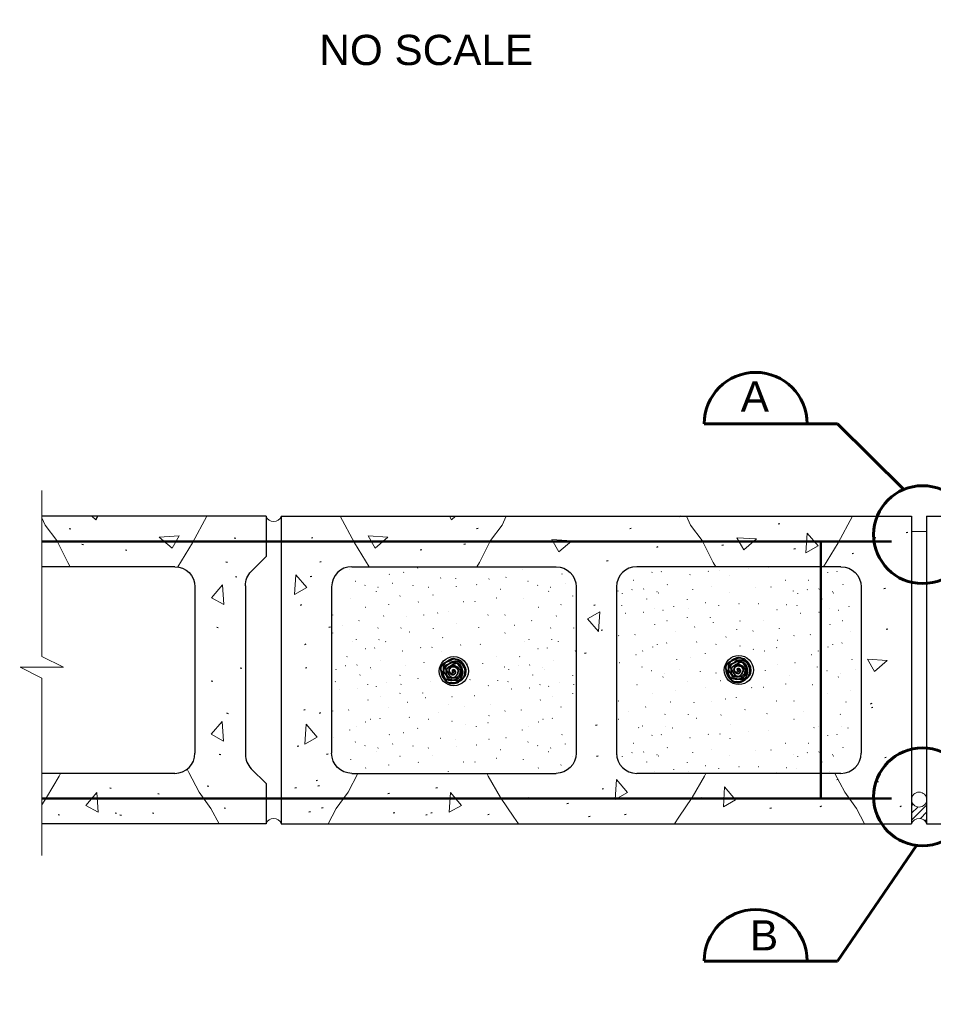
# Model space of a CAD drawing. Extents: x -1004 to 916, y -640 to 704.
# Tile 17 of 21: x 44 to 225, y 320 to 515. Entities that reach past the tile are written whole.
import ezdxf

# ---------------------------------------------------------------- set-up
doc = ezdxf.new("R2010")
doc.units = 0
doc.header["$MEASUREMENT"] = 0
for name, color, linetype, lineweight in [('Level 1', 7, 'Continuous', 18), ('Level 15', 7, 'Continuous', 18), ('Level 40', 7, 'Continuous', 18), ('Level 45', 7, 'Continuous', 18), ('Level 47', 7, 'Continuous', 18), ('Level 53', 7, 'Continuous', 18), ('Level 54', 7, 'Continuous', 18)]:
    doc.layers.add(name, color=color, linetype=linetype, lineweight=lineweight)
doc.styles.add('NOTES', font='romans.shx')

msp = doc.modelspace()

# ---------------------------------------------------------------- hatches: boundary and pattern name
at = {"linetype": 'Continuous', "lineweight": 25}
h = msp.add_hatch(dxfattribs=at)
h.set_pattern_fill('GROUT', color=4, style=0)
h.set_pattern_definition([(-134.3447, (179.6488, 414.6494), (-34.223425, -31.832185), [0.0477, -489.5768]), (-134.3447, (176.076, 414.4614), (-34.223425, -31.832185), [0.048, -489.5765]), (-134.3447, (177.9563, 410.3217), (-34.223425, -31.832185), [0.048, -489.5765]), (-134.3447, (178.1443, 406.37), (-34.223425, -31.832185), [0.048, -489.5765]), (-134.3447, (179.4608, 407.1224), (-34.223425, -31.832185), [0.0477, -489.5768]), (-134.3447, (180.2127, 417.2838), (-34.223425, -31.832185), [0.0477, -489.5768]), (-134.3447, (175.324, 415.9668), (-34.223425, -31.832185), [0.048, -489.5765]), (-134.3447, (173.255, 416.1548), (-34.223425, -31.832185), [0.0473, -489.5772]), (-134.3447, (174.7595, 410.1332), (-34.223425, -31.832185), [0.0477, -489.5768]), (-134.3447, (171.5626, 409.1922), (-34.223425, -31.832185), [0.0477, -489.5768]), (-134.3447, (168.7423, 413.144), (-34.223425, -31.832185), [0.0477, -489.5768]), (-134.3447, (167.8018, 416.3433), (-34.223425, -31.832185), [0.048, -489.5765]), (-134.3447, (164.2295, 412.956), (-34.223425, -31.832185), [0.048, -489.5765]), (-134.3447, (164.2295, 408.0633), (-34.223425, -31.832185), [0.048, -489.5765]), (-134.3447, (161.9726, 404.676), (-34.223425, -31.832185), [0.0473, -489.5772]), (-134.3447, (159.5282, 408.4398), (-34.223425, -31.832185), [0.048, -489.5765]), (-134.3447, (158.3997, 413.7085), (-34.223425, -31.832185), [0.0473, -489.5772]), (-134.3447, (164.041, 416.3433), (-34.223425, -31.832185), [0.048, -489.5765]), (-134.3447, (155.3914, 411.8266), (-34.223425, -31.832185), [0.0477, -489.5768]), (-134.3447, (154.639, 405.805), (-34.223425, -31.832185), [0.0473, -489.5772]), (-134.3447, (151.8185, 405.429), (-34.223425, -31.832185), [0.048, -489.5765]), (-134.3447, (151.254, 415.7784), (-34.223425, -31.832185), [0.0473, -489.5772]), (-134.3447, (157.4598, 416.5313), (-34.223425, -31.832185), [0.048, -489.5765]), (-134.3447, (151.6306, 410.8856), (-34.223425, -31.832185), [0.0477, -489.5768]), (-134.3447, (149.1857, 415.026), (-34.223425, -31.832185), [0.048, -489.5765]), (-134.3447, (151.6306, 399.4073), (-34.223425, -31.832185), [0.048, -489.5765]), (-134.3447, (149.5621, 402.794), (-34.223425, -31.832185), [0.0477, -489.5768]), (-134.3447, (148.0577, 408.4398), (-34.223425, -31.832185), [0.048, -489.5765]), (-134.3447, (149.1857, 402.0416), (-34.223425, -31.832185), [0.048, -489.5765]), (-134.3447, (150.69, 397.149), (-34.223425, -31.832185), [0.0477, -489.5768]), (-134.3447, (158.5877, 397.3374), (-34.223425, -31.832185), [0.0477, -489.5768]), (-134.3447, (159.5282, 402.794), (-34.223425, -31.832185), [0.0477, -489.5768]), (-134.3447, (163.477, 398.0899), (-34.223425, -31.832185), [0.0477, -489.5768]), (-134.3447, (169.4942, 394.891), (-34.223425, -31.832185), [0.0477, -489.5768]), (-134.3447, (174.7595, 397.3374), (-34.223425, -31.832185), [0.048, -489.5765]), (-134.3447, (173.8195, 402.4181), (-34.223425, -31.832185), [0.048, -489.5765]), (-134.3447, (169.1183, 403.359), (-34.223425, -31.832185), [0.048, -489.5765]), (-134.3447, (166.4859, 399.9718), (-34.223425, -31.832185), [0.048, -489.5765]), (-134.3447, (171.3746, 397.3374), (-34.223425, -31.832185), [0.048, -489.5765]), (-134.3447, (179.4608, 392.4447), (-34.223425, -31.832185), [0.0477, -489.5768]), (-134.3447, (180.0247, 396.208), (-34.223425, -31.832185), [0.0477, -489.5768]), (-134.3447, (178.3323, 400.5362), (-34.223425, -31.832185), [0.0477, -489.5768]), (-134.3447, (174.7595, 393.7616), (-34.223425, -31.832185), [0.0477, -489.5768]), (-134.3447, (173.067, 389.0574), (-34.223425, -31.832185), [0.0473, -489.5772]), (-134.3447, (160.2802, 390.9393), (-34.223425, -31.832185), [0.048, -489.5765]), (-134.3447, (155.7674, 393.95), (-34.223425, -31.832185), [0.048, -489.5765]), (-134.3447, (154.451, 390.1863), (-34.223425, -31.832185), [0.0473, -489.5772]), (-134.3447, (151.066, 392.0682), (-34.223425, -31.832185), [0.0473, -489.5772]), (-134.3447, (149.7501, 392.4447), (-34.22343, -31.832185), [0.0477, -489.5768]), (-134.3447, (155.2172, 397.047), (-34.223425, -31.832185), [0.0477, -489.5768]), (-134.3447, (157.5558, 399.9383), (-34.223425, -31.832185), [0.048, -489.5765]), (-134.3447, (153.9106, 401.108), (-34.223425, -31.832185), [0.0477, -489.5768]), (-134.3447, (152.4657, 403.586), (-34.223425, -31.832185), [0.0473, -489.5772]), (-134.3447, (162.3702, 392.8487), (-34.223425, -31.832185), [0.0477, -489.5768]), (-134.3447, (167.2536, 387.618), (-34.223425, -31.832185), [0.0477, -489.5768]), (-134.3447, (170.2797, 387.7557), (-34.223425, -31.832185), [0.048, -489.5765]), (-134.3447, (174.6128, 386.9983), (-34.223425, -31.832185), [0.0477, -489.5768]), (-134.3447, (177.3638, 387.2734), (-34.223425, -31.832185), [0.0477, -489.5768]), (-134.3447, (179.634, 387.4112), (-34.223425, -31.832185), [0.0477, -489.5768]), (-134.3447, (178.671, 392.1602), (-34.223425, -31.832185), [0.0477, -489.5768]), (-134.3447, (182.2472, 386.8605), (-34.223425, -31.832185), [0.0473, -489.5772]), (-134.3447, (181.2846, 390.6465), (-34.223425, -31.832185), [0.048, -489.5765]), (-134.3447, (177.639, 389.0633), (-34.223425, -31.832185), [0.0477, -489.5768]), (-134.3447, (176.6763, 395.2577), (-34.223425, -31.832185), [0.0477, -489.5768]), (-134.3447, (181.3535, 398.837), (-34.223425, -31.832185), [0.048, -489.5765]), (-134.3447, (179.29, 403.9988), (-34.223425, -31.832185), [0.0477, -489.5768]), (-134.3447, (174.9568, 404.825), (-34.223425, -31.832185), [0.048, -489.5765]), (-134.3447, (171.38, 407.7848), (-34.223425, -31.832185), [0.0477, -489.5768]), (-134.3447, (166.8407, 407.4403), (-34.223425, -31.832185), [0.0473, -489.5772]), (-134.3447, (163.5395, 411.3635), (-34.223425, -31.832185), [0.0477, -489.5768]), (-134.3447, (160.0316, 416.044), (-34.223425, -31.832185), [0.048, -489.5765]), (-134.3447, (153.9106, 417.2139), (-34.223425, -31.832185), [0.0477, -489.5768]), (-134.3447, (153.9106, 413.6351), (-34.223425, -31.832185), [0.048, -489.5765]), (-134.3447, (155.7674, 408.8856), (-34.223425, -31.832185), [0.0477, -489.5768]), (-134.3447, (160.444, 401.3148), (-34.223425, -31.832185), [0.0473, -489.5772]), (-134.3447, (169.8673, 391.5412), (-34.223425, -31.832185), [0.0477, -489.5768]), (-134.3447, (165.9465, 391.4034), (-34.223425, -31.832185), [0.0477, -489.5768]), (-134.3447, (165.19, 395.6706), (-34.223425, -31.832185), [0.0477, -489.5768]), (-134.3447, (168.7669, 400.0067), (-34.223425, -31.832185), [0.0477, -489.5768]), (-134.3447, (173.0996, 400.6952), (-34.223425, -31.832185), [0.0473, -489.5772]), (-134.3447, (181.2157, 403.242), (-34.223425, -31.832185), [0.0477, -489.5768]), (-134.3447, (181.3535, 407.922), (-34.223425, -31.832185), [0.0477, -489.5768]), (-134.3447, (181.766, 412.327), (-34.223425, -31.832185), [0.0477, -489.5768]), (-134.3447, (181.697, 415.3556), (-34.223425, -31.832185), [0.0473, -489.5772]), (-134.3447, (175.4381, 418.3842), (-34.223425, -31.832185), [0.048, -489.5765]), (-134.3447, (154.942, 387.3423), (-34.223425, -31.832185), [0.0477, -489.5768]), (-134.3447, (162.0951, 386.7232), (-34.223425, -31.832185), [0.048, -489.5765]), (-134.3447, (162.2324, 390.0958), (-34.223425, -31.832185), [0.0477, -489.5768]), (-134.3447, (158.6561, 387.893), (-34.223425, -31.832185), [0.0477, -489.5768]), (-134.3447, (150.0587, 388.237), (-34.22343, -31.83219), [0.0477, -489.5768]), (-134.3447, (148.2703, 386.5854), (-34.22343, -31.83219), [0.0477, -489.5768]), (-134.3447, (148.8894, 390.7838), (-34.22343, -31.83219), [0.0477, -489.5768]), (-134.3447, (158.037, 390.8527), (-34.223425, -31.832185), [0.0477, -489.5768]), (-134.3447, (160.513, 394.6386), (-34.223425, -31.832185), [0.0477, -489.5768]), (-134.3447, (161.4071, 397.7355), (-34.223425, -31.832185), [0.0477, -489.5768]), (-134.3447, (149.5774, 394.776), (-34.223425, -31.832185), [0.0477, -489.5768]), (-134.3447, (154.1168, 394.776), (-34.223425, -31.832185), [0.0477, -489.5768]), (-134.3447, (156.4549, 403.173), (-34.223425, -31.832185), [0.0473, -489.5772]), (-134.3447, (165.0523, 403.0352), (-34.223425, -31.832185), [0.0473, -489.5772]), (-134.3447, (169.0415, 407.0963), (-34.223425, -31.832185), [0.0473, -489.5772]), (-134.3447, (171.5868, 404.4806), (-34.223425, -31.832185), [0.0477, -489.5768]), (-134.3447, (164.915, 404.5495), (-34.223425, -31.832185), [0.0477, -489.5768]), (-134.3447, (161.476, 409.8492), (-34.223425, -31.832185), [0.0477, -489.5768]), (-134.3447, (166.7718, 411.0195), (-34.223425, -31.832185), [0.0473, -489.5772]), (-134.3447, (171.8619, 411.5013), (-34.223425, -31.832185), [0.0477, -489.5768]), (-134.3447, (171.449, 415.1494), (-34.223425, -31.832185), [0.048, -489.5765]), (-134.3447, (159.0001, 412.74), (-34.223425, -31.832185), [0.0477, -489.5768]), (-134.3447, (154.1168, 415.4245), (-34.223425, -31.832185), [0.0477, -489.5768]), (-134.3447, (149.9898, 413.0156), (-34.223425, -31.832185), [0.0477, -489.5768]), (-134.3447, (149.9214, 408.6794), (-34.223425, -31.832185), [0.048, -489.5765]), (-134.3447, (157.418, 406.6834), (-34.223425, -31.832185), [0.048, -489.5765])])
h.paths.add_polyline_path([(113.6, 406.94), (110.15, 406.94, 0.414214), (106.15, 402.94), (106.15, 369.94, 0.414214), (110.15, 365.94), (111.36, 365.94), (136.92, 365.94), (150.65, 365.94, 0.414214), (154.65, 369.94), (154.65, 402.94, 0.414214), (150.65, 406.94), (134.98, 406.94)])

# ---------------------------------------------------------------- linework, layer by layer
at = {"layer": 'Level 1', "color": 3, "linetype": 'Continuous', "lineweight": 35}
msp.add_3dface([(-1003.74, 704.14), (916.28, 704.14), (916.28, -639.88), (-1003.74, -639.88)], dxfattribs=at)
at = {"layer": 'Level 15', "color": 7, "linetype": 'Continuous', "lineweight": 25}
for p, q in [((93.16, 416.94), (48.68, 416.94)), ((93.16, 416.94), (93.16, 408.93)), ((96.15, 416.94), (96.15, 355.94)), ((96.15, 416.94), (221.15, 416.94)), ((221.15, 416.94), (221.15, 355.94)), ((224.14, 416.94), (224.14, 355.94)), ((224.14, 416.94), (349.14, 416.94)), ((90.23, 406), (93.16, 408.93)), ((75.05, 406.94), (48.68, 406.94)), ((110.15, 406.94), (150.65, 406.94)), ((207.15, 406.94), (166.65, 406.94)), ((79.05, 402.94), (79.05, 369.94)), ((89.05, 403.17), (89.05, 369.7)), ((106.15, 402.94), (106.15, 369.94)), ((154.65, 402.94), (154.65, 369.94)), ((162.65, 402.94), (162.65, 369.94)), ((211.15, 402.94), (211.15, 369.94)), ((75.05, 365.94), (48.68, 365.94)), ((90.23, 366.86), (93.16, 363.93)), ((110.15, 365.94), (150.65, 365.94)), ((207.15, 365.94), (166.65, 365.94)), ((93.16, 363.93), (93.16, 355.94)), ((93.16, 355.94), (48.68, 355.94)), ((96.15, 355.94), (221.15, 355.94)), ((224.14, 355.94), (349.14, 355.94))]:
    msp.add_line(p, q, dxfattribs=at)
at = {"layer": 'Level 15', "color": 7, "linetype": 'Continuous', "lineweight": 18}
msp.add_line((224.14, 413.94), (221.15, 413.94), dxfattribs=at)
at = {"layer": 'Level 15', "color": 7, "linetype": 'Continuous', "lineweight": 18, "extrusion": (0, 0, -1)}
for centre, start, end in [((-94.66, 417.46), 199.1648, 340.8352), ((-222.65, 355.42), 19.1648, 160.8352)]:
    msp.add_arc(centre, 1.58, start, end, dxfattribs=at)
at = {"layer": 'Level 15', "color": 7, "linetype": 'Continuous', "lineweight": 25, "extrusion": (0, 0, -1)}
for centre, start, end in [((-75.05, 402.94), 90, 180), ((-150.65, 402.94), 90, 180), ((-207.15, 402.94), 90, 180), ((-93.05, 403.17), 0, 45), ((-110.15, 369.94), 270, 0), ((-150.65, 369.94), 180, 270)]:
    msp.add_arc(centre, 4, start, end, dxfattribs=at)
at = {"layer": 'Level 15', "color": 7, "linetype": 'Continuous', "lineweight": 25}
for centre, start, end in [((110.15, 402.94), 90, 180), ((166.65, 402.94), 90, 180), ((75.05, 369.94), 270, 0), ((93.05, 369.7), 180, 225.1103), ((166.65, 369.94), 180, 270), ((207.15, 369.94), 270, 0)]:
    msp.add_arc(centre, 4, start, end, dxfattribs=at)
at = {"layer": 'Level 15', "color": 7, "linetype": 'Continuous', "lineweight": 18}
msp.add_arc((94.66, 355.42), 1.58, 19.1648, 160.8352, dxfattribs=at)
at = {"layer": 'Level 40', "color": 2, "linetype": 'Continuous', "lineweight": 60}
for p, q in [((180.02, 435.28), (206.45, 435.28)), ((219.61, 422.26), (206.45, 435.28)), ((222.12, 351.65), (206.45, 328.72)), ((180.02, 328.72), (206.45, 328.72))]:
    msp.add_line(p, q, dxfattribs=at)
for centre in [(223.34, 413.3), (223.34, 361.28)]:
    msp.add_circle(centre, 9.71, dxfattribs=at)
for centre in [(190.24, 435.29), (190.24, 328.73)]:
    msp.add_arc(centre, 10.2, 0, 180, dxfattribs=at)
at = {"layer": 'Level 45', "color": 4, "linetype": 'Continuous', "lineweight": 50}
for p, q in [((217.15, 411.94), (48.68, 411.94)), ((203.15, 411.94), (203.15, 360.94)), ((217.15, 360.94), (48.68, 360.94))]:
    msp.add_line(p, q, dxfattribs=at)
at = {"layer": 'Level 45', "color": 4, "linetype": 'Continuous', "lineweight": 25}
for centre in [(130.4, 386.21), (186.9, 386.44)]:
    msp.add_circle(centre, 2.89, dxfattribs=at)
at = {"layer": 'Level 45', "color": 4, "linetype": 'Continuous', "lineweight": 35}
for points, knots in [([(130.46, 388.7), (129.76, 388.38), (129.07, 388.06), (128.37, 387.74), (127.71, 387.43), (127.75, 386.23), (127.99, 385.57), (128.19, 385.03), (128.48, 384.49), (129.03, 384.06), (129.23, 383.9), (129.44, 383.82), (129.67, 383.79), (130.04, 383.73), (130.43, 383.73), (130.79, 383.84), (130.97, 383.89), (131.15, 383.95), (131.31, 384.06), (131.46, 384.16), (131.6, 384.27), (131.75, 384.38), (131.88, 384.48), (132.01, 384.57), (132.13, 384.69), (132.27, 384.83), (132.35, 385.02), (132.41, 385.21), (132.46, 385.35), (132.49, 385.49), (132.52, 385.64), (132.57, 385.88), (132.63, 386.13), (132.61, 386.37), (132.6, 386.57), (132.5, 386.76), (132.41, 386.95), (132.34, 387.1), (132.26, 387.25), (132.16, 387.39), (131.98, 387.65), (131.78, 387.86), (131.49, 388.03), (131.29, 388.15), (131.09, 388.18), (130.89, 388.19), (130.52, 388.2), (130.14, 388.17), (129.78, 387.97), (129.6, 387.88), (129.49, 387.71), (129.33, 387.6), (129.14, 387.47), (128.87, 387.47), (128.68, 387.26), (128.48, 387.05), (128.46, 386.78), (128.42, 386.53), (128.33, 385.99), (128.16, 385.39), (128.53, 384.87), (128.68, 384.66), (128.89, 384.6), (129.11, 384.53), (129.5, 384.41), (129.92, 384.32), (130.3, 384.4), (130.65, 384.47), (130.97, 384.62), (131.3, 384.83), (131.44, 384.92), (131.58, 385), (131.66, 385.16), (131.77, 385.39), (131.78, 385.63), (131.81, 385.87), (131.84, 386.08), (131.89, 386.31), (131.86, 386.52), (131.83, 386.72), (131.71, 386.89), (131.59, 387.07), (131.41, 387.35), (131.25, 387.65), (130.98, 387.77), (130.81, 387.85), (130.59, 387.72), (130.42, 387.63), (130.15, 387.48), (129.88, 387.34), (129.62, 387.17), (129.41, 387.04), (129.22, 386.95), (129.04, 386.71), (128.87, 386.48), (128.84, 386.25), (128.85, 386.01), (128.85, 385.78), (128.9, 385.55), (129.06, 385.31), (129.2, 385.12), (129.36, 385.04), (129.55, 384.96), (129.84, 384.84), (130.2, 384.81), (130.48, 384.96), (130.65, 385.06), (130.79, 385.18), (130.91, 385.34), (131.05, 385.53), (131.15, 385.73), (131.21, 385.93), (131.27, 386.12), (131.27, 386.34), (131.18, 386.53), (131.11, 386.69), (131, 386.81), (130.84, 386.9), (130.57, 387.07), (130.23, 387.11), (129.95, 386.98), (129.77, 386.9), (129.62, 386.76), (129.51, 386.59), (129.4, 386.42), (129.4, 386.16), (129.57, 385.99), (129.72, 385.84), (129.9, 385.75), (130.05, 385.79), (130.2, 385.82), (130.35, 385.93), (130.46, 386.05), (130.55, 386.14), (130.41, 386.45), (130.28, 386.42), (130.18, 386.39), (130.08, 386.36), (129.97, 386.34)], [0, 0, 0, 0, 0.06234, 0.06234, 0.06234, 0.122024, 0.122024, 0.122024, 0.17187, 0.17187, 0.17187, 0.190774, 0.190774, 0.190774, 0.221113, 0.221113, 0.221113, 0.236472, 0.236472, 0.236472, 0.251185, 0.251185, 0.251185, 0.26468, 0.26468, 0.26468, 0.28073, 0.28073, 0.28073, 0.292718, 0.292718, 0.292718, 0.312841, 0.312841, 0.312841, 0.329362, 0.329362, 0.329362, 0.34316, 0.34316, 0.34316, 0.368501, 0.368501, 0.368501, 0.385257, 0.385257, 0.385257, 0.415829, 0.415829, 0.415829, 0.431665, 0.431665, 0.431665, 0.451708, 0.451708, 0.451708, 0.47284, 0.47284, 0.47284, 0.517959, 0.517959, 0.517959, 0.536063, 0.536063, 0.536063, 0.56873, 0.56873, 0.56873, 0.598147, 0.598147, 0.598147, 0.611361, 0.611361, 0.611361, 0.631133, 0.631133, 0.631133, 0.648959, 0.648959, 0.648959, 0.665673, 0.665673, 0.665673, 0.690811, 0.690811, 0.690811, 0.706582, 0.706582, 0.706582, 0.731336, 0.731336, 0.731336, 0.751583, 0.751583, 0.751583, 0.771232, 0.771232, 0.771232, 0.791126, 0.791126, 0.791126, 0.807351, 0.807351, 0.807351, 0.832804, 0.832804, 0.832804, 0.84838, 0.84838, 0.84838, 0.866381, 0.866381, 0.866381, 0.882601, 0.882601, 0.882601, 0.896228, 0.896228, 0.896228, 0.92057, 0.92057, 0.92057, 0.936585, 0.936585, 0.936585, 0.952923, 0.952923, 0.952923, 0.967157, 0.967157, 0.967157, 0.980202, 0.980202, 0.980202, 0.991416, 0.991416, 0.991416, 1, 1, 1, 1]), ([(127.82, 386.51), (128.14, 385.81), (128.46, 385.12), (128.78, 384.42), (129.09, 383.76), (130.29, 383.8), (130.95, 384.04), (131.49, 384.24), (132.03, 384.53), (132.46, 385.08), (132.62, 385.28), (132.69, 385.49), (132.73, 385.72), (132.79, 386.09), (132.79, 386.48), (132.68, 386.84), (132.63, 387.02), (132.56, 387.2), (132.46, 387.36), (132.36, 387.51), (132.25, 387.65), (132.14, 387.8), (132.04, 387.93), (131.95, 388.06), (131.82, 388.18), (131.68, 388.32), (131.49, 388.4), (131.31, 388.46), (131.16, 388.51), (131.02, 388.54), (130.88, 388.57), (130.64, 388.63), (130.39, 388.69), (130.15, 388.66), (129.95, 388.65), (129.76, 388.55), (129.57, 388.46), (129.41, 388.39), (129.27, 388.31), (129.13, 388.21), (128.87, 388.03), (128.66, 387.83), (128.49, 387.54), (128.37, 387.34), (128.33, 387.14), (128.33, 386.94), (128.31, 386.57), (128.35, 386.19), (128.54, 385.83), (128.64, 385.65), (128.81, 385.54), (128.91, 385.38), (129.05, 385.18), (129.05, 384.91), (129.25, 384.73), (129.47, 384.53), (129.74, 384.51), (129.99, 384.47), (130.52, 384.38), (131.13, 384.21), (131.65, 384.58), (131.85, 384.73), (131.91, 384.94), (131.98, 385.16), (132.11, 385.55), (132.2, 385.97), (132.12, 386.35), (132.05, 386.7), (131.9, 387.02), (131.69, 387.34), (131.6, 387.49), (131.52, 387.63), (131.36, 387.7), (131.13, 387.82), (130.89, 387.83), (130.65, 387.86), (130.44, 387.9), (130.21, 387.94), (130, 387.91), (129.8, 387.88), (129.63, 387.76), (129.45, 387.64), (129.17, 387.46), (128.87, 387.3), (128.75, 387.03), (128.67, 386.86), (128.8, 386.64), (128.89, 386.46), (129.03, 386.19), (129.18, 385.93), (129.34, 385.67), (129.48, 385.46), (129.57, 385.27), (129.81, 385.09), (130.03, 384.91), (130.27, 384.89), (130.51, 384.9), (130.74, 384.9), (130.97, 384.94), (131.2, 385.11), (131.39, 385.24), (131.48, 385.41), (131.55, 385.59), (131.67, 385.89), (131.71, 386.25), (131.55, 386.53), (131.46, 386.7), (131.34, 386.83), (131.17, 386.96), (130.98, 387.1), (130.79, 387.2), (130.58, 387.26), (130.4, 387.32), (130.18, 387.32), (129.99, 387.23), (129.83, 387.16), (129.71, 387.04), (129.61, 386.89), (129.44, 386.62), (129.41, 386.28), (129.53, 386), (129.62, 385.82), (129.76, 385.67), (129.93, 385.56), (130.1, 385.45), (130.36, 385.45), (130.53, 385.62), (130.67, 385.77), (130.76, 385.95), (130.73, 386.1), (130.7, 386.25), (130.58, 386.4), (130.47, 386.51), (130.37, 386.6), (130.07, 386.46), (130.1, 386.33), (130.12, 386.23), (130.15, 386.13), (130.18, 386.02)], [0, 0, 0, 0, 0.062357, 0.062357, 0.062357, 0.12203, 0.12203, 0.12203, 0.171826, 0.171826, 0.171826, 0.190821, 0.190821, 0.190821, 0.22113, 0.22113, 0.22113, 0.236493, 0.236493, 0.236493, 0.25116, 0.25116, 0.25116, 0.264653, 0.264653, 0.264653, 0.280694, 0.280694, 0.280694, 0.292728, 0.292728, 0.292728, 0.312763, 0.312763, 0.312763, 0.329325, 0.329325, 0.329325, 0.343103, 0.343103, 0.343103, 0.368391, 0.368391, 0.368391, 0.385191, 0.385191, 0.385191, 0.415792, 0.415792, 0.415792, 0.431654, 0.431654, 0.431654, 0.451645, 0.451645, 0.451645, 0.472774, 0.472774, 0.472774, 0.517884, 0.517884, 0.517884, 0.536004, 0.536004, 0.536004, 0.568696, 0.568696, 0.568696, 0.59802, 0.59802, 0.59802, 0.61129, 0.61129, 0.61129, 0.63106, 0.63106, 0.63106, 0.648853, 0.648853, 0.648853, 0.665571, 0.665571, 0.665571, 0.690765, 0.690765, 0.690765, 0.706596, 0.706596, 0.706596, 0.731319, 0.731319, 0.731319, 0.751564, 0.751564, 0.751564, 0.771239, 0.771239, 0.771239, 0.791066, 0.791066, 0.791066, 0.807296, 0.807296, 0.807296, 0.832772, 0.832772, 0.832772, 0.848334, 0.848334, 0.848334, 0.866309, 0.866309, 0.866309, 0.882554, 0.882554, 0.882554, 0.896237, 0.896237, 0.896237, 0.920492, 0.920492, 0.920492, 0.936555, 0.936555, 0.936555, 0.952875, 0.952875, 0.952875, 0.967122, 0.967122, 0.967122, 0.98021, 0.98021, 0.98021, 0.991434, 0.991434, 0.991434, 1, 1, 1, 1]), ([(186.96, 388.92), (186.26, 388.6), (185.57, 388.28), (184.87, 387.96), (184.21, 387.66), (184.25, 386.45), (184.49, 385.8), (184.69, 385.25), (184.98, 384.72), (185.53, 384.28), (185.73, 384.12), (185.94, 384.05), (186.17, 384.02), (186.54, 383.96), (186.93, 383.95), (187.29, 384.06), (187.47, 384.11), (187.65, 384.18), (187.81, 384.28), (187.96, 384.39), (188.1, 384.49), (188.25, 384.6), (188.38, 384.7), (188.51, 384.8), (188.63, 384.92), (188.77, 385.06), (188.85, 385.25), (188.91, 385.44), (188.96, 385.58), (188.99, 385.72), (189.02, 385.86), (189.07, 386.11), (189.13, 386.36), (189.11, 386.6), (189.1, 386.8), (189, 386.98), (188.91, 387.17), (188.84, 387.33), (188.76, 387.47), (188.66, 387.62), (188.48, 387.88), (188.28, 388.08), (187.99, 388.26), (187.79, 388.37), (187.59, 388.41), (187.39, 388.41), (187.02, 388.43), (186.64, 388.39), (186.28, 388.2), (186.1, 388.1), (185.99, 387.94), (185.83, 387.83), (185.64, 387.69), (185.37, 387.69), (185.18, 387.49), (184.98, 387.28), (184.96, 387.01), (184.92, 386.76), (184.83, 386.22), (184.66, 385.62), (185.03, 385.1), (185.18, 384.89), (185.39, 384.83), (185.61, 384.76), (186, 384.63), (186.42, 384.55), (186.8, 384.62), (187.15, 384.69), (187.47, 384.85), (187.8, 385.05), (187.94, 385.15), (188.08, 385.23), (188.16, 385.38), (188.27, 385.61), (188.28, 385.85), (188.31, 386.09), (188.34, 386.31), (188.39, 386.53), (188.36, 386.75), (188.33, 386.95), (188.21, 387.12), (188.09, 387.3), (187.91, 387.57), (187.75, 387.88), (187.48, 388), (187.31, 388.07), (187.09, 387.94), (186.92, 387.85), (186.65, 387.71), (186.38, 387.57), (186.12, 387.4), (185.91, 387.26), (185.72, 387.17), (185.54, 386.94), (185.37, 386.71), (185.34, 386.47), (185.35, 386.24), (185.35, 386), (185.4, 385.77), (185.56, 385.54), (185.7, 385.35), (185.86, 385.26), (186.05, 385.19), (186.34, 385.07), (186.7, 385.04), (186.98, 385.19), (187.15, 385.28), (187.29, 385.41), (187.41, 385.57), (187.55, 385.76), (187.65, 385.95), (187.71, 386.16), (187.77, 386.35), (187.77, 386.56), (187.68, 386.76), (187.61, 386.92), (187.5, 387.03), (187.34, 387.13), (187.07, 387.3), (186.73, 387.33), (186.45, 387.21), (186.27, 387.13), (186.12, 386.98), (186.01, 386.81), (185.9, 386.64), (185.9, 386.38), (186.07, 386.21), (186.22, 386.07), (186.4, 385.98), (186.55, 386.01), (186.7, 386.04), (186.85, 386.16), (186.96, 386.27), (187.05, 386.37), (186.91, 386.68), (186.78, 386.64), (186.68, 386.62), (186.58, 386.59), (186.47, 386.56)], [0, 0, 0, 0, 0.06234, 0.06234, 0.06234, 0.122024, 0.122024, 0.122024, 0.17187, 0.17187, 0.17187, 0.190774, 0.190774, 0.190774, 0.221113, 0.221113, 0.221113, 0.236472, 0.236472, 0.236472, 0.251185, 0.251185, 0.251185, 0.26468, 0.26468, 0.26468, 0.28073, 0.28073, 0.28073, 0.292718, 0.292718, 0.292718, 0.312841, 0.312841, 0.312841, 0.329362, 0.329362, 0.329362, 0.34316, 0.34316, 0.34316, 0.368501, 0.368501, 0.368501, 0.385257, 0.385257, 0.385257, 0.415829, 0.415829, 0.415829, 0.431665, 0.431665, 0.431665, 0.451708, 0.451708, 0.451708, 0.47284, 0.47284, 0.47284, 0.517959, 0.517959, 0.517959, 0.536063, 0.536063, 0.536063, 0.56873, 0.56873, 0.56873, 0.598147, 0.598147, 0.598147, 0.611361, 0.611361, 0.611361, 0.631133, 0.631133, 0.631133, 0.648959, 0.648959, 0.648959, 0.665673, 0.665673, 0.665673, 0.690811, 0.690811, 0.690811, 0.706582, 0.706582, 0.706582, 0.731336, 0.731336, 0.731336, 0.751583, 0.751583, 0.751583, 0.771232, 0.771232, 0.771232, 0.791126, 0.791126, 0.791126, 0.807351, 0.807351, 0.807351, 0.832804, 0.832804, 0.832804, 0.84838, 0.84838, 0.84838, 0.866381, 0.866381, 0.866381, 0.882601, 0.882601, 0.882601, 0.896228, 0.896228, 0.896228, 0.92057, 0.92057, 0.92057, 0.936585, 0.936585, 0.936585, 0.952923, 0.952923, 0.952923, 0.967157, 0.967157, 0.967157, 0.980202, 0.980202, 0.980202, 0.991416, 0.991416, 0.991416, 1, 1, 1, 1]), ([(184.32, 386.73), (184.64, 386.04), (184.96, 385.34), (185.28, 384.65), (185.59, 383.98), (186.79, 384.03), (187.45, 384.26), (187.99, 384.46), (188.53, 384.76), (188.96, 385.3), (189.12, 385.51), (189.19, 385.72), (189.23, 385.95), (189.29, 386.31), (189.29, 386.7), (189.18, 387.06), (189.13, 387.24), (189.06, 387.42), (188.96, 387.58), (188.86, 387.73), (188.75, 387.88), (188.64, 388.02), (188.54, 388.15), (188.45, 388.28), (188.32, 388.4), (188.18, 388.54), (187.99, 388.62), (187.81, 388.69), (187.66, 388.73), (187.52, 388.77), (187.38, 388.8), (187.14, 388.85), (186.89, 388.91), (186.65, 388.89), (186.45, 388.87), (186.26, 388.78), (186.07, 388.69), (185.91, 388.61), (185.77, 388.54), (185.63, 388.44), (185.37, 388.26), (185.16, 388.06), (184.99, 387.76), (184.87, 387.57), (184.83, 387.36), (184.83, 387.16), (184.81, 386.8), (184.85, 386.42), (185.04, 386.06), (185.14, 385.87), (185.31, 385.76), (185.41, 385.61), (185.55, 385.41), (185.55, 385.14), (185.75, 384.95), (185.97, 384.75), (186.24, 384.74), (186.49, 384.69), (187.02, 384.6), (187.63, 384.44), (188.15, 384.81), (188.35, 384.95), (188.41, 385.16), (188.48, 385.38), (188.61, 385.78), (188.7, 386.19), (188.62, 386.58), (188.55, 386.92), (188.4, 387.25), (188.19, 387.57), (188.1, 387.71), (188.02, 387.86), (187.86, 387.93), (187.63, 388.04), (187.39, 388.06), (187.15, 388.09), (186.94, 388.12), (186.71, 388.17), (186.5, 388.13), (186.3, 388.11), (186.13, 387.98), (185.95, 387.86), (185.67, 387.69), (185.37, 387.52), (185.25, 387.25), (185.17, 387.08), (185.3, 386.86), (185.39, 386.69), (185.53, 386.42), (185.68, 386.16), (185.84, 385.9), (185.98, 385.69), (186.07, 385.49), (186.31, 385.31), (186.53, 385.14), (186.77, 385.12), (187.01, 385.12), (187.24, 385.13), (187.47, 385.17), (187.7, 385.34), (187.89, 385.47), (187.98, 385.63), (188.05, 385.82), (188.17, 386.11), (188.21, 386.48), (188.05, 386.76), (187.96, 386.93), (187.84, 387.06), (187.67, 387.18), (187.48, 387.33), (187.29, 387.42), (187.08, 387.49), (186.9, 387.55), (186.68, 387.54), (186.49, 387.46), (186.33, 387.38), (186.21, 387.27), (186.11, 387.12), (185.94, 386.85), (185.91, 386.5), (186.03, 386.23), (186.12, 386.05), (186.26, 385.9), (186.43, 385.79), (186.6, 385.68), (186.86, 385.67), (187.03, 385.84), (187.17, 385.99), (187.26, 386.17), (187.23, 386.33), (187.2, 386.47), (187.08, 386.63), (186.97, 386.73), (186.87, 386.83), (186.57, 386.69), (186.6, 386.55), (186.62, 386.45), (186.65, 386.35), (186.68, 386.25)], [0, 0, 0, 0, 0.062357, 0.062357, 0.062357, 0.12203, 0.12203, 0.12203, 0.171826, 0.171826, 0.171826, 0.190821, 0.190821, 0.190821, 0.22113, 0.22113, 0.22113, 0.236493, 0.236493, 0.236493, 0.25116, 0.25116, 0.25116, 0.264653, 0.264653, 0.264653, 0.280694, 0.280694, 0.280694, 0.292728, 0.292728, 0.292728, 0.312763, 0.312763, 0.312763, 0.329325, 0.329325, 0.329325, 0.343103, 0.343103, 0.343103, 0.368391, 0.368391, 0.368391, 0.385191, 0.385191, 0.385191, 0.415792, 0.415792, 0.415792, 0.431654, 0.431654, 0.431654, 0.451645, 0.451645, 0.451645, 0.472774, 0.472774, 0.472774, 0.517884, 0.517884, 0.517884, 0.536004, 0.536004, 0.536004, 0.568696, 0.568696, 0.568696, 0.59802, 0.59802, 0.59802, 0.61129, 0.61129, 0.61129, 0.63106, 0.63106, 0.63106, 0.648853, 0.648853, 0.648853, 0.665571, 0.665571, 0.665571, 0.690765, 0.690765, 0.690765, 0.706596, 0.706596, 0.706596, 0.731319, 0.731319, 0.731319, 0.751564, 0.751564, 0.751564, 0.771239, 0.771239, 0.771239, 0.791066, 0.791066, 0.791066, 0.807296, 0.807296, 0.807296, 0.832772, 0.832772, 0.832772, 0.848334, 0.848334, 0.848334, 0.866309, 0.866309, 0.866309, 0.882554, 0.882554, 0.882554, 0.896237, 0.896237, 0.896237, 0.920492, 0.920492, 0.920492, 0.936555, 0.936555, 0.936555, 0.952875, 0.952875, 0.952875, 0.967122, 0.967122, 0.967122, 0.98021, 0.98021, 0.98021, 0.991434, 0.991434, 0.991434, 1, 1, 1, 1])]:
    msp.add_open_spline(points, degree=3, knots=knots, dxfattribs=at)
at = {"layer": 'Level 53', "color": 2, "linetype": 'Continuous', "lineweight": 25}
for p, q in [((54.12, 414.52), (54.42, 414.43)), ((135.2, 414.52), (134.89, 414.43)), ((165.56, 414.52), (165.26, 414.43)), ((195.01, 415.44), (194.71, 415.35)), ((86.86, 412.69), (87.17, 412.6)), ((102.45, 412.69), (102.15, 412.6)), ((214.04, 412.69), (213.73, 412.6)), ((220.39, 413.72), (220.09, 413.64)), ((56.64, 411.4), (56.94, 411.31)), ((65.28, 410.31), (65.58, 410.22)), ((124.04, 410.31), (123.73, 410.22)), ((132.67, 411.4), (132.37, 411.31)), ((170.87, 410.86), (170.56, 410.77)), ((183.86, 411.23), (183.55, 411.14)), ((198.12, 410.49), (197.82, 410.41)), ((209.65, 409.58), (209.34, 409.49)), ((85.21, 407.93), (85.52, 407.84)), ((104.1, 407.93), (103.79, 407.84)), ((160.99, 408.11), (160.69, 408.03)), ((188.9, 406.6), (188.86, 406.56)), ((192.88, 406.74), (192.85, 406.7)), ((87.09, 404.99), (87.39, 404.91)), ((102.23, 404.99), (101.92, 404.91)), ((169.71, 405.83), (169.68, 405.79)), ((171.57, 405.97), (171.53, 405.93)), ((177.22, 405.36), (177.19, 405.33)), ((180.86, 406.04), (180.83, 406)), ((183.14, 406.13), (183.11, 406.09)), ((185.13, 405.27), (185.09, 405.23)), ((204.48, 405.83), (204.45, 405.79)), ((206.34, 405.97), (206.31, 405.93)), ((165.73, 402.4), (165.69, 402.37)), ((166.01, 404.22), (165.97, 404.19)), ((168.03, 402.54), (168, 402.51)), ((172.76, 403.38), (172.72, 403.35)), ((177.72, 402.47), (177.68, 402.44)), ((181.49, 403.03), (181.46, 403)), ((190.23, 402.75), (190.19, 402.72)), ((193.3, 402.89), (193.27, 402.86)), ((196.13, 404.21), (196.1, 404.18)), ((200.5, 402.4), (200.46, 402.37)), ((200.78, 404.22), (200.74, 404.19)), ((202.81, 402.54), (202.77, 402.51)), ((207.53, 403.38), (207.49, 403.35)), ((215.95, 402.62), (215.65, 402.54)), ((162.93, 402.12), (162.9, 402.09)), ((163.77, 401.67), (163.74, 401.63)), ((168.62, 400.55), (168.59, 400.52)), ((170.69, 401.98), (170.66, 401.95)), ((170.94, 401.7), (170.91, 401.67)), ((176.67, 400.48), (176.64, 400.45)), ((184.99, 401.84), (184.95, 401.81)), ((197.7, 402.12), (197.67, 402.09)), ((198.54, 401.67), (198.51, 401.63)), ((203.39, 400.55), (203.36, 400.52)), ((205.46, 401.98), (205.43, 401.95)), ((205.71, 401.7), (205.68, 401.67)), ((100.21, 399.36), (99.9, 399.27)), ((158.43, 399.33), (158.12, 399.24)), ((163.66, 399.21), (163.62, 399.18)), ((170.13, 398.59), (170.1, 398.56)), ((173.97, 399.02), (173.94, 398.99)), ((176.88, 398.66), (176.85, 398.63)), ((180.28, 399.79), (180.24, 399.75)), ((182.89, 399.29), (182.86, 399.26)), ((186.96, 399.59), (186.93, 399.56)), ((190.78, 399.59), (190.75, 399.56)), ((196.32, 399.4), (196.29, 399.37)), ((198.43, 399.21), (198.39, 399.18)), ((204.9, 398.59), (204.87, 398.56)), ((208.74, 399.02), (208.71, 398.99)), ((164.42, 397.68), (164.39, 397.65)), ((168.05, 397.87), (168.02, 397.84)), ((171.87, 398.26), (171.84, 398.22)), ((176.67, 396.84), (176.64, 396.81)), ((181.23, 396.92), (181.2, 396.88)), ((194.49, 398.38), (194.46, 398.35)), ((199.19, 397.68), (199.16, 397.65)), ((202.82, 397.87), (202.79, 397.84)), ((206.64, 398.26), (206.61, 398.22)), ((83.39, 394.93), (83.69, 394.85)), ((105.93, 394.93), (105.62, 394.85)), ((170.2, 395.51), (170.17, 395.48)), ((172.69, 396.21), (172.65, 396.18)), ((178.18, 395.01), (178.14, 394.97)), ((181.84, 395.93), (181.81, 395.9)), ((187.15, 396.15), (187.12, 396.12)), ((191.74, 396.34), (191.71, 396.31)), ((194.91, 394.68), (194.87, 394.64)), ((204.97, 395.51), (204.94, 395.48)), ((207.46, 396.21), (207.42, 396.18)), ((216.42, 394.57), (216.11, 394.48)), ((159.89, 394.38), (159.59, 394.3)), ((163.08, 393.29), (163.05, 393.25)), ((166.33, 393.48), (166.3, 393.44)), ((174.35, 394.05), (174.32, 394.02)), ((184.36, 393), (184.32, 392.96)), ((186.45, 394.54), (186.42, 394.5)), ((189.74, 394.19), (189.7, 394.15)), ((197.85, 393.29), (197.82, 393.25)), ((201.1, 393.48), (201.07, 393.44)), ((209.13, 394.05), (209.09, 394.02)), ((101.07, 391.56), (100.77, 391.47)), ((169.78, 391.04), (169.75, 391)), ((170.72, 391.56), (170.69, 391.53)), ((172.62, 391.81), (172.58, 391.77)), ((178.56, 392.02), (178.52, 391.98)), ((182.38, 391.56), (182.34, 391.53)), ((187.15, 391.18), (187.12, 391.15)), ((194.42, 390.9), (194.39, 390.86)), ((194.61, 392.33), (194.57, 392.3)), ((204.55, 391.04), (204.52, 391)), ((205.5, 391.56), (205.46, 391.53)), ((207.39, 391.81), (207.35, 391.77)), ((156.6, 389.81), (156.29, 389.72)), ((166.52, 389.46), (166.49, 389.43)), ((167.86, 390.23), (167.82, 390.19)), ((177.41, 388.89), (177.38, 388.85)), ((180.23, 389.78), (180.2, 389.75)), ((189.81, 390.55), (189.77, 390.52)), ((192.04, 390.2), (192.01, 390.17)), ((201.29, 389.46), (201.26, 389.43)), ((202.63, 390.23), (202.6, 390.19)), ((88.05, 386.89), (88.36, 386.81)), ((101.26, 386.89), (100.95, 386.81)), ((163.28, 387.89), (163.25, 387.86)), ((167.69, 387.05), (167.65, 387.02)), ((174.55, 388.51), (174.51, 388.47)), ((184.86, 387.74), (184.83, 387.71)), ((187.85, 387.61), (187.82, 387.58)), ((187.85, 387.61), (187.82, 387.58)), ((194.63, 387.54), (194.6, 387.51)), ((198.05, 387.89), (198.02, 387.86)), ((202.46, 387.05), (202.42, 387.02)), ((209.32, 388.51), (209.28, 388.47)), ((169.64, 386.28), (169.61, 386.25)), ((171.87, 385.06), (171.84, 385.03)), ((172.25, 385.83), (172.22, 385.79)), ((175.2, 386.63), (175.17, 386.6)), ((179.26, 386.21), (179.22, 386.18)), ((182.38, 385.83), (182.34, 385.79)), ((187.99, 386.07), (187.96, 386.04)), ((187.99, 386.07), (187.96, 386.04)), ((192.12, 386.4), (192.09, 386.37)), ((196.9, 385.45), (196.86, 385.41)), ((204.41, 386.28), (204.38, 386.25)), ((206.64, 385.06), (206.61, 385.03)), ((207.02, 385.83), (206.99, 385.79)), ((209.97, 386.63), (209.94, 386.6)), ((82.29, 384.32), (82.59, 384.23)), ((166.71, 383.53), (166.68, 383.5)), ((176.67, 384.12), (176.64, 384.08)), ((180.37, 382.93), (180.34, 382.89)), ((183.31, 384.33), (183.27, 384.29)), ((189.45, 382.96), (189.41, 382.93)), ((191.76, 383), (191.73, 382.96)), ((196.17, 383.7), (196.13, 383.66)), ((201.48, 383.53), (201.45, 383.5)), ((169.78, 381.81), (169.75, 381.77)), ((174.35, 382.39), (174.32, 382.35)), ((186.39, 381.05), (186.36, 381.02)), ((204.55, 381.81), (204.52, 381.77)), ((209.13, 382.39), (209.09, 382.35)), ((163.08, 380.28), (163.05, 380.25)), ((168.43, 379.14), (168.4, 379.1)), ((173.4, 380.09), (173.36, 380.06)), ((178, 379.99), (177.96, 379.96)), ((181.42, 380.28), (181.39, 380.25)), ((184.29, 380.69), (184.25, 380.66)), ((194.41, 380.28), (194.38, 380.25)), ((197.85, 380.28), (197.82, 380.25)), ((203.2, 379.14), (203.17, 379.1)), ((208.17, 380.09), (208.14, 380.06)), ((213.26, 379.78), (212.96, 379.69)), ((213.49, 379.01), (213.19, 378.92)), ((85.33, 377.94), (85.63, 377.85)), ((100.93, 378.55), (100.62, 378.46)), ((103.98, 377.94), (103.68, 377.85)), ((165.03, 378.17), (165, 378.14)), ((172.27, 377.68), (172.23, 377.65)), ((176.88, 377.68), (176.85, 377.65)), ((183.38, 377.54), (183.34, 377.51)), ((188.13, 378.59), (188.1, 378.56)), ((192.5, 377.8), (192.47, 377.76)), ((199.8, 378.17), (199.77, 378.14)), ((207.04, 377.68), (207, 377.65)), ((158.79, 375.53), (158.49, 375.44)), ((163.08, 376.65), (163.05, 376.62)), ((167.06, 375.02), (167.02, 374.99)), ((167.86, 375.31), (167.82, 375.28)), ((172.44, 375.31), (172.41, 375.28)), ((178.56, 376.84), (178.52, 376.81)), ((185.27, 375.72), (185.23, 375.69)), ((197.85, 376.65), (197.82, 376.62)), ((201.83, 375.02), (201.79, 374.99)), ((202.63, 375.31), (202.6, 375.28)), ((207.21, 375.31), (207.18, 375.28)), ((169.71, 373.49), (169.68, 373.45)), ((171.57, 373.63), (171.53, 373.59)), ((173.78, 374.93), (173.75, 374.9)), ((180.86, 373.7), (180.83, 373.66)), ((183.14, 373.78), (183.11, 373.75)), ((188.9, 374.26), (188.86, 374.22)), ((192.88, 374.4), (192.85, 374.36)), ((204.48, 373.49), (204.45, 373.45)), ((206.34, 373.63), (206.31, 373.59)), ((208.55, 374.93), (208.52, 374.9)), ((99.63, 371.33), (99.32, 371.24)), ((166.01, 371.88), (165.97, 371.84)), ((177.22, 373.02), (177.19, 372.99)), ((185.13, 372.93), (185.09, 372.89)), ((196.13, 371.87), (196.1, 371.84)), ((200.78, 371.88), (200.74, 371.84)), ((83.86, 369.76), (84.16, 369.67)), ((105.46, 369.76), (105.15, 369.67)), ((158.99, 369.35), (158.68, 369.26)), ((162.93, 369.78), (162.9, 369.75)), ((163.77, 369.33), (163.74, 369.29)), ((165.73, 370.06), (165.69, 370.03)), ((168.03, 370.2), (168, 370.17)), ((170.69, 369.64), (170.66, 369.61)), ((170.94, 369.36), (170.91, 369.33)), ((172.76, 371.04), (172.72, 371)), ((177.72, 370.13), (177.68, 370.1)), ((181.49, 370.69), (181.46, 370.66)), ((184.99, 369.5), (184.95, 369.47)), ((190.23, 370.41), (190.19, 370.38)), ((193.3, 370.55), (193.27, 370.52)), ((197.7, 369.78), (197.67, 369.75)), ((198.54, 369.33), (198.51, 369.29)), ((200.5, 370.06), (200.46, 370.03)), ((202.81, 370.2), (202.77, 370.17)), ((205.46, 369.64), (205.43, 369.61)), ((205.71, 369.36), (205.68, 369.33)), ((207.53, 371.04), (207.49, 371)), ((168.62, 368.21), (168.59, 368.17)), ((176.67, 368.14), (176.64, 368.1)), ((180.28, 367.44), (180.24, 367.41)), ((186.96, 367.25), (186.93, 367.22)), ((190.78, 367.25), (190.75, 367.22)), ((203.39, 368.21), (203.36, 368.17)), ((216.14, 369.12), (215.83, 369.04)), ((170.13, 366.25), (170.1, 366.22)), ((173.97, 366.68), (173.94, 366.65)), ((176.88, 366.32), (176.85, 366.29)), ((182.89, 366.95), (182.86, 366.91)), ((194.49, 366.04), (194.46, 366.01)), ((196.32, 367.06), (196.29, 367.03)), ((198.43, 366.87), (198.39, 366.84)), ((204.9, 366.25), (204.87, 366.22)), ((81.48, 363.5), (81.79, 363.41)), ((103.38, 364.53), (103.08, 364.45)), ((103.72, 363.5), (103.41, 363.41)), ((206.62, 364.73), (206.32, 364.64)), ((214.58, 364.26), (214.28, 364.18)), ((62.17, 363.08), (62.47, 363)), ((71.68, 361.98), (71.98, 361.9)), ((99.19, 363.09), (98.89, 363)), ((117.63, 361.98), (117.33, 361.9)), ((127.15, 363.08), (126.84, 363)), ((160.07, 362.9), (159.77, 362.81)), ((145.1, 361.11), (144.79, 361.02)), ((153.12, 359.97), (152.82, 359.88)), ((179.45, 361.11), (179.15, 361.02)), ((192.3, 361.03), (192, 360.94)), ((203.28, 359.41), (202.97, 359.33)), ((219.1, 359.41), (218.8, 359.33)), ((51.91, 357.8), (52.21, 357.71)), ((63.21, 358.12), (63.51, 358.03)), ((64.18, 357.71), (64.48, 357.63)), ((70.62, 358.12), (70.92, 358.03)), ((84.83, 359.09), (85.13, 359.01)), ((101.94, 358.32), (101.63, 358.23)), ((104.49, 359.09), (104.18, 359.01)), ((118.7, 358.12), (118.39, 358.03)), ((125.13, 357.71), (124.83, 357.63)), ((126.1, 358.12), (125.8, 358.03)), ((137.41, 357.8), (137.1, 357.71)), ((164.53, 357.8), (164.23, 357.71)), ((193.37, 359.06), (193.06, 358.97)), ((157.43, 357.39), (157.12, 357.3))]:
    msp.add_line(p, q, dxfattribs=at)
at = {"layer": 'Level 53', "color": 2, "linetype": 'Continuous', "lineweight": 18}
for p, q in [((221.15, 359.48), (221.48, 359.8)), ((221.15, 356.65), (224.14, 359.63)), ((221.15, 358.06), (222.36, 359.26)), ((222.89, 356.97), (224.14, 358.22)), ((223.81, 356.48), (224.14, 356.8))]:
    msp.add_line(p, q, dxfattribs=at)
at = {"layer": 'Level 53', "color": 2, "linetype": 'Continuous', "lineweight": 18, "flags": 128}
for points in [[(54.33, 406.94), (53.85, 407.76), (51.67, 412.13), (49.34, 415.19), (48.68, 416.64)], [(81.43, 416.94), (78.6, 411.69), (75.68, 406.89)], [(107.88, 416.94), (110.72, 411.69), (113.63, 406.89)], [(130.73, 416.94), (129.9, 416.23), (129.51, 416.94)], [(134.98, 406.94), (135.46, 407.76), (137.65, 412.13), (139.97, 415.19), (140.77, 416.94)], [(182.32, 406.94), (181.84, 407.76), (179.66, 412.13), (177.33, 415.19), (176.53, 416.94)], [(209.42, 416.94), (206.59, 411.69), (203.67, 406.89)], [(52.39, 365.94), (52.11, 365.39), (49.64, 361.16), (48.68, 359.72)], [(83.83, 355.94), (82.23, 358.98), (79.9, 362.18), (77.86, 366.12), (77.48, 366.76)], [(105.49, 355.94), (107.08, 358.98), (109.41, 362.18), (111.36, 365.94)], [(136.92, 365.94), (137.2, 365.39), (139.67, 361.16), (142.3, 357.23), (143.19, 355.94)], [(180.38, 365.94), (180.1, 365.39), (177.63, 361.16), (175, 357.23), (174.11, 355.94)], [(211.82, 355.94), (210.22, 358.98), (207.89, 362.18), (205.94, 365.94)]]:
    msp.add_lwpolyline(points, dxfattribs=at)
at = {"layer": 'Level 53', "color": 2, "linetype": 'Continuous', "lineweight": 25, "flags": 128}
for points in [[(58.58, 416.94), (59.41, 416.23), (59.81, 416.94)], [(175.27, 416.94), (175.03, 416.81), (175.04, 416.94)]]:
    msp.add_lwpolyline(points, dxfattribs=at)
at = {"layer": 'Level 53', "color": 2, "linetype": 'Continuous', "lineweight": 18}
msp.add_circle((222.65, 360.73), 1.49, dxfattribs=at)
for points in [[(71.99, 412.8), (74.55, 410.62), (75.92, 413.06)], [(117.32, 412.8), (114.77, 410.62), (113.4, 413.06)], [(153.78, 412.09), (151.22, 409.91), (149.85, 412.34)], [(190.41, 412.44), (187.86, 410.26), (186.49, 412.69)], [(200.44, 413.6), (202.62, 411.05), (200.19, 409.68)], [(99.04, 405.35), (101.22, 402.8), (98.79, 401.43)], [(84.49, 403.33), (82.32, 400.77), (84.75, 399.41)], [(159.07, 394.06), (156.89, 396.62), (159.32, 397.99)], [(216.33, 388.34), (213.77, 386.17), (212.4, 388.6)], [(84.48, 376.24), (82.3, 373.69), (84.73, 372.32)], [(101.08, 375.67), (103.26, 373.11), (100.83, 371.74)], [(162.64, 364.71), (164.82, 362.16), (162.39, 360.79)], [(59.6, 362.15), (57.42, 359.59), (59.85, 358.22)], [(129.71, 362.15), (131.89, 359.59), (129.46, 358.22)], [(184.09, 363.25), (186.27, 360.69), (183.84, 359.32)]]:
    msp.add_3dface(points, dxfattribs=at)
at = {"layer": 'Level 54', "color": 92, "linetype": 'Continuous', "lineweight": 18}
for p, q in [((48.68, 389.15), (48.68, 422.03)), ((48.68, 349.66), (48.68, 384.84))]:
    msp.add_line(p, q, dxfattribs=at)
at = {"layer": 'Level 54', "color": 92, "linetype": 'Continuous', "lineweight": 18, "flags": 128}
msp.add_lwpolyline([(48.68, 384.84), (44.37, 387), (52.99, 387), (48.68, 389.15)], dxfattribs=at)

# ---------------------------------------------------------------- texts
at = {"layer": 'Level 40', "color": 2, "linetype": 'Continuous', "lineweight": 35, "char_height": 6, "attachment_point": 1, "line_spacing_factor": 0.725792, "style": 'NOTES'}
for s, insert in [('\\fArial|b0|i0|c0|p39;A', (187.28, 443.72)), ('\\fArial|b0|i0|c0|p39;B', (189.11, 336.81))]:
    msp.add_mtext(s, dxfattribs=dict(at, insert=insert))
at = {"layer": 'Level 47', "color": 12, "linetype": 'Continuous', "lineweight": 25, "insert": (103.72, 512.45), "char_height": 6, "attachment_point": 1, "line_spacing_factor": 0.725792, "style": 'NOTES'}
msp.add_mtext('\\fArial|b0|i0|c0|p39;NO SCALE', dxfattribs=at)

doc.saveas('drawing.dxf')
